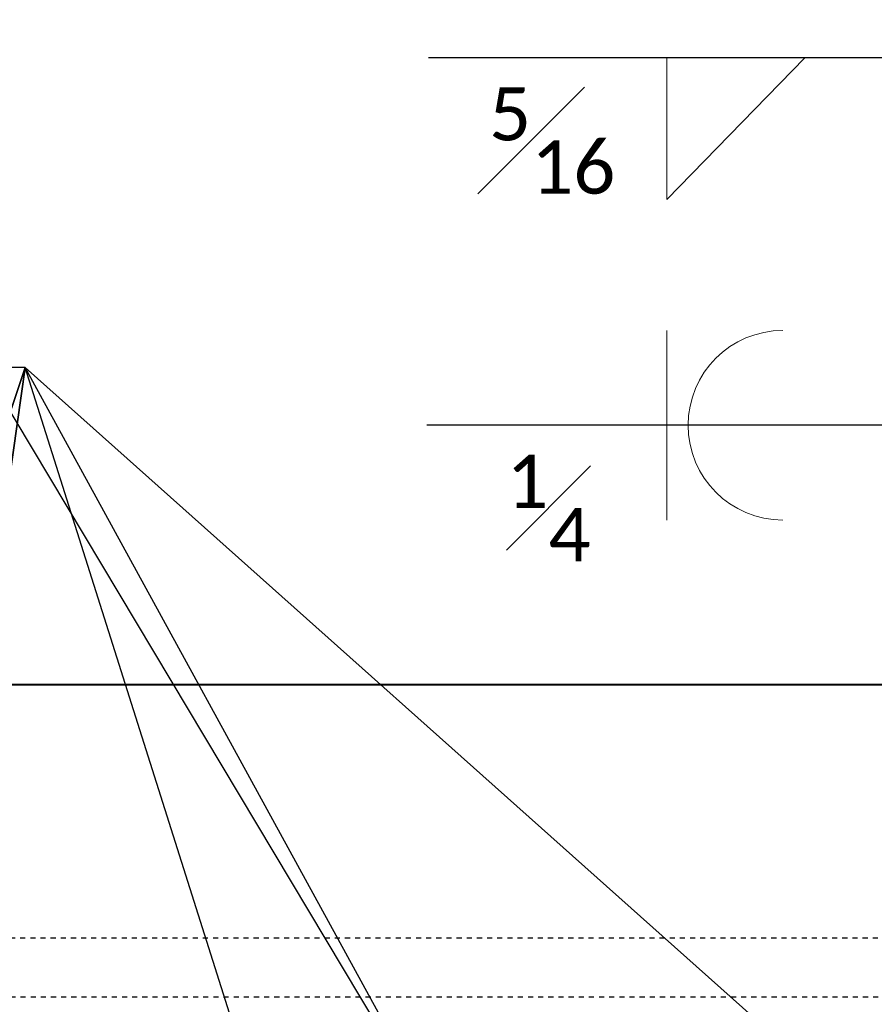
# Model space of a CAD drawing. Header units: metres. Extents: x -113 to 509, y -50 to 519.
# Tile 4 of 238: x -92 to -76, y 5 to 25. Entities that reach past the tile are written whole.
import ezdxf
from ezdxf import colors
from ezdxf.entities.mleader import LeaderData, LeaderLine
from ezdxf.enums import TextEntityAlignment as Align
from ezdxf.math import Vec2, Vec3

# ---------------------------------------------------------------- set-up
doc = ezdxf.new("R2010")
doc.units = ezdxf.units.M
doc.header["$MEASUREMENT"] = 0
doc.linetypes.add('Wisdot2', pattern=[0.125, 0.0625, -0.0625])
for name, color, linetype, lineweight in [('B_ANNO_DIM', 7, 'Continuous', 18), ('B_ANNO_TEXT', 7, 'Continuous', 18), ('B_DETAIL_HIDDEN', 7, 'Wisdot2', 25), ('B_DETAIL_OBJ', 7, 'Continuous', 40)]:
    doc.layers.add(name, color=color, linetype=linetype, lineweight=lineweight)
doc.styles.add('Annotative', font='calibri.ttf', dxfattribs={"height": 0.0625})
doc.styles.get("Standard").update_dxf_attribs({"font": 'calibri.ttf'})

# ---------------------------------------------------------------- blocks, each defined once
blk = doc.blocks.new('_Open30')
at = {"color": 0, "linetype": 'ByBlock', "lineweight": -2}
for p, q in [((-1, 0.268), (0, 0)), ((0, 0), (-1, -0.268)), ((0, 0), (-1, 0))]:
    blk.add_line(p, q, dxfattribs=at)
blk = doc.blocks.new('INS_JTSS_A_SS_BASE')
at = {"layer": 'B_ANNO_DIM'}
for p, q in [((35.9346, -242.7359), (33.2183, -245.529)), ((33.2183, -245.529), (33.2183, -242.7359)), ((33.2183, -248.1126), (33.2183, -251.8494))]:
    blk.add_line(p, q, dxfattribs=at)
blk.add_arc((35.5046, -249.981), 1.8684, 90, 270, dxfattribs=at)
at = {"layer": 'B_DETAIL_HIDDEN'}
blk.add_line((13.882, -261.2482), (44.0715, -261.2482), dxfattribs=at)
at = {"layer": 'B_DETAIL_HIDDEN', "flags": 128}
blk.add_lwpolyline([(43.7754, -260.0944), (13.654, -260.0962, 0.4142136), (12.154, -261.5962), (12.154, -299.8101)], format="xyb", dxfattribs=at)
at = {"layer": 'B_DETAIL_OBJ', "flags": 128}
blk.add_lwpolyline([(53.2831, -257.2601), (53.4748, -257.0615), (53.4748, -255.8837), (52.6941, -255.0962), (7.3605, -255.0962), (7.3605, -299.8101)], dxfattribs=at)
at = {"layer": 'B_ANNO_DIM', "char_height": 1.5, "width": 13.723268, "attachment_point": 3, "line_spacing_factor": 0.9, "style": 'Annotative'}
for s, insert in [('\\A1;{\\H0.7x;\\S5#16;}', (32.2028, -243.3168)), ('\\A1;{\\H0.7x;\\S1#4;}', (31.7146, -250.5618))]:
    blk.add_mtext(s, dxfattribs=dict(at, insert=insert))
at = {"layer": 'B_ANNO_DIM', "style": 'Annotative'}
blk.add_attdef('DIST6', text='', height=1.5, rotation=90, dxfattribs=at).set_placement((10.1741, -92.4535), align=Align.MIDDLE_CENTER)
at = {"layer": 'B_ANNO_DIM', "lineweight": 30}
for tag, p in [('BAR1', (10.7294, -248.1165)), ('BAR3', (129.0984, -253.7669))]:
    blk.add_attdef(tag, text='', height=1.5, dxfattribs=at).set_placement(p, align=Align.TOP_LEFT)
at = {"layer": 'B_ANNO_DIM', "style": 'Annotative'}
for tag, p in [('BAR2', (96.1024, -274.8563)), ('BAR4', (122.9444, -296.1127))]:
    blk.add_attdef(tag, text='', height=1.5, dxfattribs=at).set_placement(p, align=Align.TOP_LEFT)
at = {"layer": 'B_ANNO_TEXT', "style": 'Annotative'}
for tag, p in [('SS', (321.0554, -84.683)), ('BID#', (275.9705, -312.1489))]:
    blk.add_attdef(tag, p, '', height=1.5, dxfattribs=at)
at = {"layer": 'B_ANNO_DIM'}
ml = blk.add_multileader_mtext('Standard', dxfattribs=at)
ml.set_content('', color=256)
ml.set_leader_properties()
ml.set_arrow_properties(name='OPEN30')
ml.build(insert=Vec2(0, 0))
ml.multileader.update_dxf_attribs({"text_right_attachment_type": 3, "dogleg_length": 0.0625, "arrow_head_size": 1.5, "scale": 24})
ctx = ml.context
ctx.base_point, ctx.scale, ctx.char_height, ctx.arrow_head_size, ctx.landing_gap_size, ctx.plane_origin = Vec3(27.0195, -242.7359), 24, 1.5, 1.5, 0.75, Vec3(44.2314, -227.2103)
ctx.right_attachment = 3
notes = []
notes.append((ctx, [(0, (1, 1, 0), (32.0464, -242.7359), (-1, 0), 3.5269, [(0, [(48.5845, -259.1819), (38.3587, -242.7359), (38.3587, -242.7359)], 0, [])])]))
ctx.mtext.insert, ctx.mtext.flow_direction = Vec3(27.7695, -241.9859), 5
ml = blk.add_multileader_mtext('Standard', dxfattribs=at)
ml.set_content('', color=256)
ml.set_leader_properties()
ml.set_arrow_properties(name='OPEN30')
ml.build(insert=Vec2(0, 0))
ml.multileader.update_dxf_attribs({"text_right_attachment_type": 3, "dogleg_length": 0.0625, "arrow_head_size": 1.5, "scale": 24})
ctx = ml.context
ctx.base_point, ctx.scale, ctx.char_height, ctx.arrow_head_size, ctx.landing_gap_size, ctx.plane_origin = Vec3(15.3195, -248.8422), 24, 1.5, 1.5, 0.75, Vec3(29.8697, -278.7039)
ctx.right_attachment = 3
notes.append((ctx, [(0, (1, 1, 0), (18.3195, -248.8422), (-1, 0), 1.5, [(4, [(29.9964, -278.6364), (20.5749, -248.8422), (19.7515, -248.8422), (29.4379, -265.0424), (20.5749, -248.8422), (38.8525, -265.1529), (20.5749, -248.8422), (15.1342, -264.935), (20.5749, -248.8422), (14.9575, -288.3083), (20.5749, -248.8422)], 0, [])])]))
ctx.mtext.insert, ctx.mtext.flow_direction = Vec3(16.0695, -248.0922), 5
ml = blk.add_multileader_mtext('Standard', dxfattribs=at)
ml.set_content('', color=256)
ml.set_leader_properties()
ml.set_arrow_properties(name='OPEN30')
ml.build(insert=Vec2(0, 0))
ml.multileader.update_dxf_attribs({"text_right_attachment_type": 3, "dogleg_length": 0.0625, "arrow_head_size": 1.5, "scale": 24})
ctx = ml.context
ctx.base_point, ctx.scale, ctx.char_height, ctx.arrow_head_size, ctx.landing_gap_size, ctx.plane_origin = Vec3(26.9887, -249.981), 24, 1.5, 1.5, 0.75, Vec3(43.4476, -234.4553)
ctx.right_attachment = 3
notes.append((ctx, [(0, (1, 1, 0), (31.2627, -249.981), (-1, 0), 2.774, [(3, [(45.3095, -262.5967), (37.575, -249.981), (44.2073, -280.3958), (37.575, -249.981)], 0, [])])]))
ctx.mtext.insert, ctx.mtext.flow_direction = Vec3(27.7387, -249.231), 5
for ctx, leaders in notes:
    for number, flags, end, landing, length, lines in leaders:
        leader = LeaderData()
        leader.index, (leader.has_last_leader_line, leader.has_dogleg_vector, leader.attachment_direction) = number, flags
        leader.last_leader_point, leader.dogleg_vector, leader.dogleg_length = Vec3(end), Vec3(landing), length
        for number, points, colour, breaks in lines:
            line = LeaderLine()
            line.index, line.vertices, line.color, line.breaks = number, Vec3.list(points), colors.encode_raw_color(colour), breaks
            leader.lines.append(line)
        ctx.leaders.append(leader)

msp = doc.modelspace()

# ---------------------------------------------------------------- block references
msp.add_blockref('INS_JTSS_A_SS_BASE', (-112.829, 266.839))

doc.saveas('drawing.dxf')
